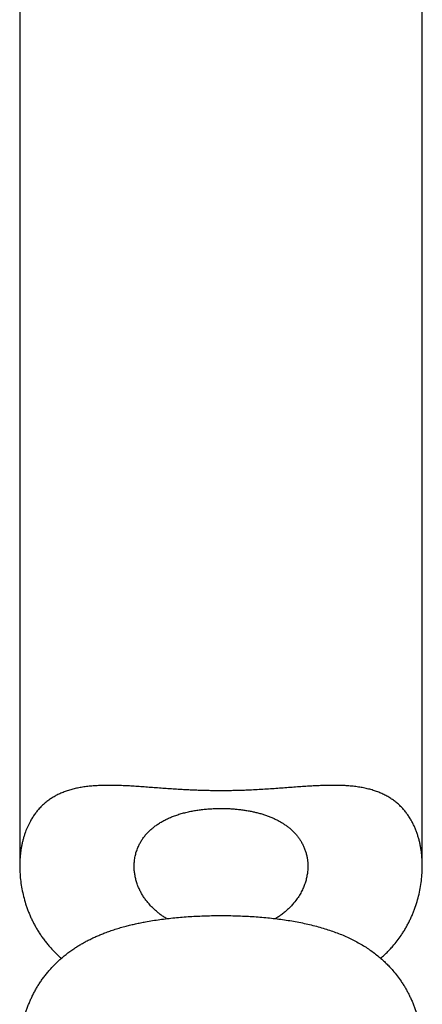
# Model space of a CAD drawing. Header units: millimetres. Extents: x 8 to 961, y 12 to 932.
# Tile 116 of 177: x 709 to 724, y 645 to 681. Entities that reach past the tile are written whole.
import ezdxf

# ---------------------------------------------------------------- set-up
doc = ezdxf.new("R2010")
doc.units = ezdxf.units.MM

msp = doc.modelspace()

# ---------------------------------------------------------------- linework, layer by layer
at = {"color": 7, "linetype": 'Continuous', "lineweight": 30}
for p, q in [((724.125, 649.842), (724.125, 692.915)), ((709.125, 691.985), (709.125, 649.843))]:
    msp.add_line(p, q, dxfattribs=at)
for points, knots in [([(713.03, 652.842), (712.955, 652.845), (712.806, 652.851), (712.588, 652.856), (712.373, 652.857), (712.162, 652.853), (711.957, 652.843), (711.756, 652.827), (711.56, 652.805), (711.372, 652.775), (711.193, 652.738), (711.021, 652.693), (710.856, 652.641), (710.698, 652.58), (710.547, 652.512), (710.403, 652.435), (710.267, 652.35), (710.133, 652.253), (710.003, 652.144), (709.884, 652.026), (709.778, 651.906), (709.684, 651.786), (709.599, 651.659), (709.509, 651.508), (709.42, 651.33), (709.348, 651.154), (709.296, 651.002), (709.26, 650.879), (709.227, 650.754), (709.2, 650.627), (709.176, 650.498), (709.151, 650.324), (709.13, 650.101), (709.123, 649.83), (709.132, 649.554), (709.159, 649.277), (709.203, 648.997), (709.264, 648.719), (709.33, 648.488), (709.391, 648.304), (709.443, 648.166), (709.498, 648.03), (709.559, 647.894), (709.625, 647.759), (709.696, 647.624), (709.772, 647.491), (709.854, 647.36), (709.941, 647.23), (710.033, 647.102), (710.131, 646.976), (710.258, 646.825), (710.387, 646.686), (710.518, 646.557), (710.603, 646.478), (710.657, 646.431), (710.676, 646.415)], [0, 0, 0, 0, 0.0172897, 0.0346028, 0.0520591, 0.0695151, 0.0870857, 0.1046561, 0.1223955, 0.1401698, 0.1574764, 0.1748172, 0.1923519, 0.2098867, 0.2275647, 0.2452428, 0.2631158, 0.2810226, 0.30131, 0.3216409, 0.3396055, 0.3575703, 0.3756304, 0.3936907, 0.4197503, 0.4458634, 0.4607553, 0.4756472, 0.4905701, 0.5054931, 0.5205375, 0.535582, 0.5657207, 0.5962192, 0.6267639, 0.6575298, 0.6883403, 0.7192037, 0.7501133, 0.7656895, 0.7812657, 0.7968684, 0.8124711, 0.8282774, 0.8440837, 0.8599226, 0.8757614, 0.8917453, 0.9077292, 0.923754, 0.9397787, 0.9663866, 0.9797197, 0.9930528, 1, 1, 1, 1]), ([(722.574, 646.415), (722.599, 646.436), (722.67, 646.498), (722.781, 646.604), (722.908, 646.733), (723.046, 646.886), (723.19, 647.063), (723.318, 647.24), (723.418, 647.393), (723.495, 647.519), (723.568, 647.648), (723.636, 647.778), (723.699, 647.911), (723.759, 648.045), (723.813, 648.18), (723.881, 648.363), (723.954, 648.595), (724.024, 648.877), (724.076, 649.162), (724.111, 649.447), (724.127, 649.73), (724.125, 649.963), (724.115, 650.149), (724.103, 650.287), (724.086, 650.425), (724.063, 650.562), (724.036, 650.698), (724.004, 650.833), (723.966, 650.966), (723.923, 651.097), (723.874, 651.226), (723.819, 651.352), (723.757, 651.476), (723.688, 651.6), (723.61, 651.723), (723.521, 651.846), (723.424, 651.963), (723.319, 652.075), (723.205, 652.181), (723.082, 652.28), (722.95, 652.372), (722.81, 652.457), (722.662, 652.532), (722.506, 652.6), (722.342, 652.659), (722.168, 652.71), (721.986, 652.754), (721.795, 652.789), (721.596, 652.817), (721.396, 652.836), (721.199, 652.849), (721.004, 652.855), (720.804, 652.857), (720.599, 652.855), (720.388, 652.849), (720.173, 652.84), (719.954, 652.828), (719.72, 652.813), (719.472, 652.796), (719.209, 652.776), (718.942, 652.756), (718.67, 652.736), (718.394, 652.718), (718.115, 652.7), (717.832, 652.685), (717.578, 652.674), (717.353, 652.666), (717.159, 652.661), (716.965, 652.657), (716.756, 652.655), (716.534, 652.654), (716.297, 652.657), (716.06, 652.661), (715.836, 652.668), (715.625, 652.676), (715.427, 652.685), (715.229, 652.695), (715.012, 652.708), (714.774, 652.723), (714.518, 652.741), (714.264, 652.76), (714.011, 652.778), (713.761, 652.797), (713.514, 652.814), (713.269, 652.83), (713.109, 652.838), (713.03, 652.842)], [0, 0, 0, 0, 0.0060763, 0.0177416, 0.0294525, 0.0411635, 0.0580195, 0.0749038, 0.0850219, 0.0951399, 0.1052785, 0.1154172, 0.1256399, 0.1358625, 0.1461031, 0.1563437, 0.1770759, 0.197841, 0.2187625, 0.2397159, 0.2603899, 0.2810956, 0.2915338, 0.301972, 0.3124288, 0.3228855, 0.3334884, 0.3440911, 0.3547181, 0.3653449, 0.3760795, 0.3868139, 0.3975817, 0.4083494, 0.4201408, 0.4319463, 0.4438418, 0.4557371, 0.4677065, 0.4796757, 0.4917564, 0.5038607, 0.5156691, 0.5275016, 0.5394732, 0.5514449, 0.5635215, 0.5755981, 0.587819, 0.6000656, 0.6109317, 0.6217978, 0.632727, 0.6436562, 0.6547028, 0.6657494, 0.6768498, 0.6879502, 0.7005813, 0.7132304, 0.7259791, 0.7387277, 0.7515501, 0.7643725, 0.7772996, 0.7902467, 0.7989609, 0.807675, 0.8164148, 0.8251546, 0.8357586, 0.8463627, 0.8570136, 0.8676646, 0.8766395, 0.8856145, 0.8946166, 0.9036187, 0.9155434, 0.9274681, 0.9394533, 0.9514384, 0.9635464, 0.9756543, 0.9878272, 1, 1, 1, 1]), ([(714.593, 647.892), (714.554, 647.917), (714.474, 647.967), (714.362, 648.048), (714.236, 648.147), (714.102, 648.267), (713.975, 648.399), (713.869, 648.524), (713.781, 648.643), (713.702, 648.765), (713.631, 648.889), (713.569, 649.017), (713.513, 649.153), (713.465, 649.3), (713.426, 649.455), (713.401, 649.613), (713.388, 649.771), (713.389, 649.931), (713.403, 650.093), (713.433, 650.256), (713.48, 650.421), (713.539, 650.571), (713.605, 650.705), (713.676, 650.824), (713.758, 650.94), (713.847, 651.047), (713.941, 651.146), (714.04, 651.237), (714.148, 651.325), (714.265, 651.409), (714.393, 651.489), (714.528, 651.563), (714.67, 651.632), (714.818, 651.694), (714.976, 651.752), (715.143, 651.804), (715.319, 651.851), (715.497, 651.891), (715.677, 651.923), (715.857, 651.95), (716.043, 651.971), (716.234, 651.986), (716.429, 651.996), (716.56, 651.997), (716.625, 651.998)], [0, 0, 0, 0, 0.018701, 0.037901, 0.057091, 0.086453, 0.115817, 0.139016, 0.162229, 0.18543, 0.209089, 0.23276, 0.256421, 0.284543, 0.312684, 0.340807, 0.369598, 0.398407, 0.427198, 0.458091, 0.48901, 0.519899, 0.543914, 0.56796, 0.592001, 0.61601, 0.637105, 0.658213, 0.679307, 0.700967, 0.722645, 0.744303, 0.765429, 0.786575, 0.8077, 0.829613, 0.85155, 0.873462, 0.894121, 0.914803, 0.935462, 0.956966, 0.978496, 1, 1, 1, 1]), ([(716.625, 651.998), (716.679, 651.997), (716.787, 651.996), (716.949, 651.99), (717.111, 651.979), (717.273, 651.964), (717.434, 651.944), (717.592, 651.92), (717.744, 651.892), (717.892, 651.86), (718.037, 651.824), (718.179, 651.782), (718.318, 651.737), (718.451, 651.687), (718.579, 651.632), (718.701, 651.574), (718.818, 651.512), (718.93, 651.445), (719.036, 651.374), (719.138, 651.297), (719.236, 651.215), (719.329, 651.127), (719.414, 651.035), (719.493, 650.939), (719.563, 650.84), (719.63, 650.732), (719.69, 650.617), (719.744, 650.493), (719.787, 650.366), (719.821, 650.236), (719.845, 650.103), (719.86, 649.962), (719.864, 649.811), (719.854, 649.652), (719.831, 649.492), (719.795, 649.33), (719.744, 649.169), (719.678, 649.006), (719.596, 648.843), (719.497, 648.681), (719.39, 648.535), (719.28, 648.404), (719.169, 648.288), (719.048, 648.176), (718.925, 648.075), (718.801, 647.985), (718.714, 647.926), (718.664, 647.896), (718.657, 647.892)], [0, 0, 0, 0, 0.017746, 0.035507, 0.053253, 0.071531, 0.089824, 0.108101, 0.125844, 0.1436, 0.161343, 0.179576, 0.197823, 0.216058, 0.234296, 0.252547, 0.270787, 0.28946, 0.308145, 0.326819, 0.347047, 0.367289, 0.387519, 0.408171, 0.428834, 0.449488, 0.473416, 0.497359, 0.52129, 0.545704, 0.570131, 0.594546, 0.623205, 0.651883, 0.680543, 0.709911, 0.7393, 0.768667, 0.799497, 0.830353, 0.861178, 0.885196, 0.909249, 0.933297, 0.957308, 0.976975, 0.996653, 1, 1, 1, 1]), ([(709.126, 642.988), (709.126, 642.992), (709.123, 643.087), (709.133, 643.276), (709.158, 643.554), (709.203, 643.833), (709.264, 644.111), (709.33, 644.343), (709.391, 644.526), (709.443, 644.664), (709.498, 644.801), (709.559, 644.937), (709.625, 645.072), (709.696, 645.206), (709.772, 645.339), (709.854, 645.471), (709.941, 645.6), (710.033, 645.729), (710.131, 645.854), (710.258, 646.005), (710.387, 646.145), (710.518, 646.273), (710.627, 646.374), (710.749, 646.479), (710.884, 646.587), (711.024, 646.692), (711.164, 646.787), (711.3, 646.874), (711.432, 646.954), (711.569, 647.03), (711.709, 647.103), (711.851, 647.172), (711.996, 647.238), (712.144, 647.301), (712.308, 647.366), (712.486, 647.431), (712.682, 647.496), (712.882, 647.557), (713.076, 647.611), (713.264, 647.658), (713.443, 647.7), (713.626, 647.738), (713.836, 647.779), (714.076, 647.82), (714.345, 647.861), (714.62, 647.896), (714.9, 647.926), (715.183, 647.952), (715.471, 647.972), (715.762, 647.988), (716.053, 647.999), (716.342, 648.006), (716.63, 648.008), (716.919, 648.006), (717.209, 647.999), (717.499, 647.988), (717.789, 647.972), (718.078, 647.951), (718.363, 647.925), (718.644, 647.895), (718.92, 647.859), (719.193, 647.818), (719.462, 647.771), (719.728, 647.718), (719.989, 647.658), (720.245, 647.592), (720.492, 647.521), (720.728, 647.444), (720.954, 647.362), (721.174, 647.274), (721.387, 647.179), (721.593, 647.078), (721.792, 646.97), (721.983, 646.855), (722.166, 646.735), (722.342, 646.607), (722.502, 646.48), (722.648, 646.353), (722.782, 646.227), (722.908, 646.097), (723.046, 645.945), (723.19, 645.767), (723.318, 645.59), (723.418, 645.438), (723.495, 645.311), (723.568, 645.183), (723.636, 645.052), (723.699, 644.92), (723.759, 644.786), (723.813, 644.65), (723.881, 644.467), (723.954, 644.236), (724.024, 643.953), (724.077, 643.668), (724.11, 643.384), (724.126, 643.156), (724.124, 643.026), (724.123, 642.988)], [0, 0, 0, 0, 0.000812, 0.018031, 0.035373, 0.052741, 0.070139, 0.087563, 0.096343, 0.105124, 0.113919, 0.122714, 0.131625, 0.140535, 0.149463, 0.158392, 0.167402, 0.176412, 0.185445, 0.194478, 0.209477, 0.216993, 0.224509, 0.233608, 0.242708, 0.251841, 0.260974, 0.268658, 0.276342, 0.28405, 0.291758, 0.299268, 0.306779, 0.314313, 0.321847, 0.330999, 0.340151, 0.349348, 0.358545, 0.366306, 0.374067, 0.381857, 0.389646, 0.400558, 0.41149, 0.422529, 0.433568, 0.444687, 0.455805, 0.467033, 0.478282, 0.489206, 0.500149, 0.511197, 0.522245, 0.53337, 0.544496, 0.55573, 0.566986, 0.577995, 0.589023, 0.600162, 0.611302, 0.622524, 0.633746, 0.645084, 0.656444, 0.667274, 0.678123, 0.689074, 0.700025, 0.711049, 0.722074, 0.733199, 0.744341, 0.755577, 0.766829, 0.776743, 0.786657, 0.79661, 0.806562, 0.820888, 0.835237, 0.843837, 0.852436, 0.861052, 0.869669, 0.878357, 0.887045, 0.895748, 0.904451, 0.922071, 0.939719, 0.957499, 0.975307, 0.992877, 1, 1, 1, 1])]:
    msp.add_open_spline(points, degree=3, knots=knots, dxfattribs=at)

doc.saveas('drawing.dxf')
